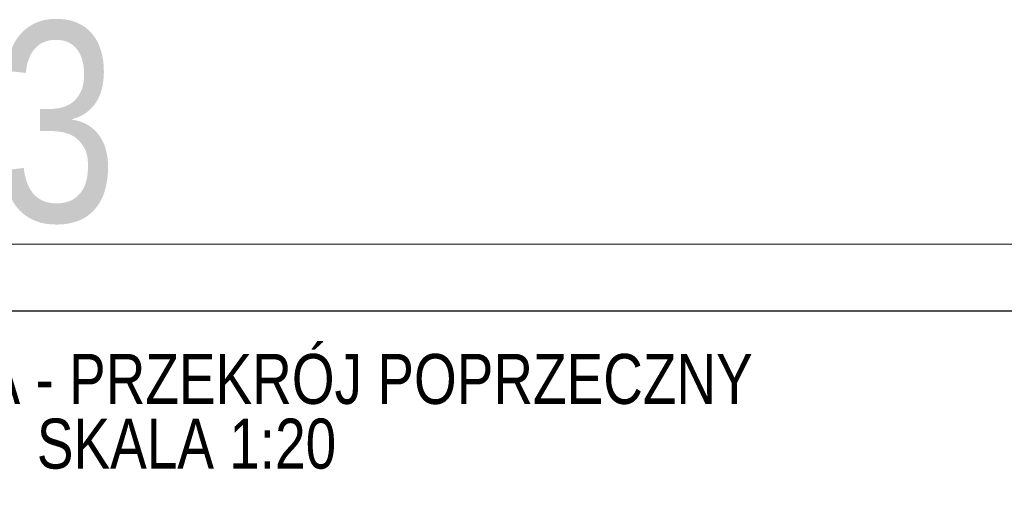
# Model space of a CAD drawing. Header units: centimetres. Extents: x 18523 to 20440, y 3406 to 4072.
# Tile 8 of 14: x 18909 to 19204, y 3928 to 4070. Entities that reach past the tile are written whole.
import ezdxf

# ---------------------------------------------------------------- set-up
doc = ezdxf.new("R2010")
doc.units = ezdxf.units.CM
doc.header["$MEASUREMENT"] = 0
for name, color, linetype, lineweight in [('Level 26', 7, 'Continuous', 0), ('LEVEL_63', 7, 'Continuous', 0), ('WYMIAROWANIE', 7, 'Continuous', 0)]:
    doc.layers.add(name, color=color, linetype=linetype, lineweight=lineweight)
doc.styles.add('Style-Arial Narrow', font='ARIALN.TTF')

msp = doc.modelspace()

# ---------------------------------------------------------------- linework, layer by layer
at = {"layer": 'Level 26', "color": 7, "linetype": 'Continuous', "lineweight": 0, "flags": 128}
msp.add_lwpolyline([(18522.64, 4002.25), (19362.64, 4002.25), (19362.64, 3408.25), (18522.64, 3408.25)], close=True, dxfattribs=at)
at = {"layer": 'WYMIAROWANIE', "color": 7, "linetype": 'Continuous', "lineweight": 30, "flags": 128}
msp.add_lwpolyline([(18542.64, 3982.25), (19342.64, 3982.25), (19342.64, 3428.25), (18542.64, 3428.25)], close=True, dxfattribs=at)

# ---------------------------------------------------------------- texts
at = {"layer": 'LEVEL_63', "color": 7, "linetype": 'Continuous', "style": 'Style-Arial Narrow'}
for s, insert, char_height, attachment_point, line_spacing_factor in [('\\H1x;\\W0.96;A3', (18857.59, 4038.55), 60, 4, 0.6), ('\\H1x;\\W0.96;PRZEKRÓJ A-A - PRZEKRÓJ POPRZECZNY\\PSKALA 1:20\\P^J', (18958.94, 3942.25), 15, 5, 0.776525)]:
    msp.add_mtext(s, dxfattribs=dict(at, insert=insert, char_height=char_height, attachment_point=attachment_point, line_spacing_factor=line_spacing_factor))

doc.saveas('drawing.dxf')
